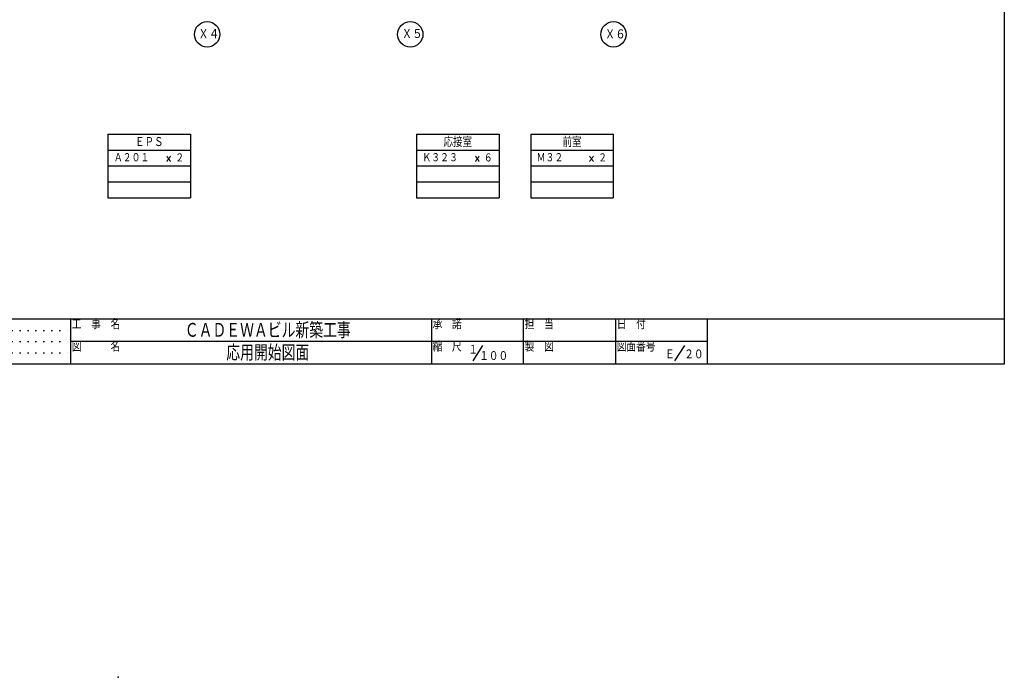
# Model space of a CAD drawing. Header units: inches. Extents: x -27921 to 27921, y -29700 to 19823.
# Tile 4 of 9: x -3099 to 27921, y -29700 to -8966. Entities that reach past the tile are written whole.
import ezdxf
from ezdxf.enums import TextEntityAlignment as Align

# ---------------------------------------------------------------- set-up
doc = ezdxf.new("R2010")
doc.units = ezdxf.units.IN
doc.header["$LTSCALE"] = 1000
doc.header["$MEASUREMENT"] = 0
doc.linetypes.add('DOT', pattern=[0.25, 0, -0.25])
for name, color, linetype in [('SONOTA-000', 7, 'CONTINUOUS'), ('SONOTA-002', 7, 'CONTINUOUS'), ('SONOTA-012', 7, 'CONTINUOUS'), ('SONOTA-017', 7, 'CONTINUOUS')]:
    doc.layers.add(name, color=color, linetype=linetype)
doc.styles.add('txt', font='txt', dxfattribs={"width": 0.8, "bigfont": 'bigfont.shx'})

# ---------------------------------------------------------------- blocks, each defined once
blk = doc.blocks.new('ZGroup63', base_point=(0, -29700))
at = {"layer": 'SONOTA-000', "color": 250, "linetype": 'Continuous'}
blk.add_point((0, -29700), dxfattribs=at)
blk.add_point((0, -29700), dxfattribs=at)
blk.add_point((0, -29700), dxfattribs=at)
blk.add_point((0, -29700), dxfattribs=at)
blk.add_point((0, -29700), dxfattribs=at)
blk.add_point((0, -29700), dxfattribs=at)
blk.add_point((0, -29700), dxfattribs=at)
blk.add_point((0, -29700), dxfattribs=at)
blk.add_point((0, -29700), dxfattribs=at)
blk.add_point((0, -29700), dxfattribs=at)
blk.add_point((0, -29700), dxfattribs=at)
blk.add_point((0, -29700), dxfattribs=at)
blk.add_point((0, -29700), dxfattribs=at)
blk.add_point((0, -29700), dxfattribs=at)
blk.add_point((0, -29700), dxfattribs=at)
blk.add_point((0, -29700), dxfattribs=at)
blk.add_point((0, -29700), dxfattribs=at)
blk.add_point((0, -29700), dxfattribs=at)
blk.add_point((0, -29700), dxfattribs=at)
blk.add_point((0, -29700), dxfattribs=at)
blk.add_point((0, -29700), dxfattribs=at)
blk.add_point((0, -29700), dxfattribs=at)
blk.add_point((0, -29700), dxfattribs=at)

msp = doc.modelspace()

# ---------------------------------------------------------------- linework, layer by layer
at = {"layer": 'SONOTA-002', "color": 7, "linetype": 'Continuous'}
for p, q in [((-317, -12579), (2283, -12579)), ((-317, -12579), (-317, -14579)), ((2283, -12579), (2283, -14579)), ((9403, -12579), (12003, -12579)), ((9403, -12579), (9403, -14579)), ((12003, -12579), (12003, -14579)), ((13003, -12579), (15603, -12579)), ((13003, -12579), (13003, -14579)), ((15603, -12579), (15603, -14579)), ((-317, -13079), (2283, -13079)), ((9403, -13079), (12003, -13079)), ((13003, -13079), (15603, -13079)), ((-317, -13579), (2283, -13579)), ((9403, -13579), (12003, -13579)), ((13003, -13579), (15603, -13579)), ((-317, -14079), (2283, -14079)), ((9403, -14079), (12003, -14079)), ((13003, -14079), (15603, -14079)), ((-317, -14579), (2283, -14579)), ((9403, -14579), (12003, -14579)), ((13003, -14579), (15603, -14579))]:
    msp.add_line(p, q, dxfattribs=at)
at = {"layer": 'SONOTA-012', "color": 7, "linetype": 'Continuous'}
for centre in [(2807, -9428), (9207, -9428), (15607, -9428)]:
    msp.add_circle(centre, 400, dxfattribs=at)
at = {"layer": 'SONOTA-017', "color": 7, "linetype": 'Continuous'}
for p, q in [((27921, 19823), (27921, -19823)), ((27921, -18409), (-27921, -18409)), ((-1497, -18409), (-1497, -19823)), ((9872, -18409), (9872, -19823)), ((12772, -19823), (12772, -18409)), ((15672, -18409), (15672, -19823)), ((18572, -19823), (18572, -18409)), ((18572, -19116), (-1497, -19116)), ((11183, -19724), (11493, -19240)), ((17542, -19724), (17852, -19240)), ((27921, -19823), (-27921, -19823))]:
    msp.add_line(p, q, dxfattribs=at)
at = {"layer": 'SONOTA-017', "color": 5, "linetype": 'DOT'}
for p, q in [((-11840, -18763), (-1497, -18763)), ((-11840, -19116), (-1497, -19116)), ((-11840, -19470), (-1497, -19470))]:
    msp.add_line(p, q, dxfattribs=at)

# ---------------------------------------------------------------- block references
at = {"layer": 'SONOTA-000', "linetype": 'Continuous'}
msp.add_blockref('ZGroup63', (0, -29700), dxfattribs=at)

# ---------------------------------------------------------------- texts
at = {"layer": 'SONOTA-002', "color": 7, "style": 'txt', "width": 0.8}
for s, height, p in [('ＥＰＳ', 300, (983, -12829)), ('応接室', 300, (10703, -12829)), ('前室', 300, (14303, -12829)), ('\u3000×', 250, (1457, -13335)), ('\u3000×', 250, (11177, -13335)), ('\u3000×', 250, (14777, -13335))]:
    msp.add_text(s, height=height, dxfattribs=at).set_placement(p, align=Align.MIDDLE_CENTER)
for s, p in [('Ａ２０１', (-134, -13329)), ('Ｋ３２３', (9586, -13329)), ('Ｍ３２', (13186, -13329))]:
    msp.add_text(s, height=250, dxfattribs=at).set_placement(p, align=Align.MIDDLE_LEFT)
for s, p in [('２', (2083, -13335)), ('６', (11803, -13335)), ('２', (15403, -13335))]:
    msp.add_text(s, height=250, dxfattribs=at).set_placement(p, align=Align.MIDDLE_RIGHT)
at = {"layer": 'SONOTA-012', "color": 7, "style": 'txt'}
for s, p in [('Ｘ４', (2527, -9428)), ('Ｘ５', (8936, -9422)), ('Ｘ６', (15334, -9435))]:
    msp.add_text(s, height=300, dxfattribs=at).set_placement(p, align=Align.MIDDLE_LEFT)
at = {"layer": 'SONOTA-017', "color": 7, "style": 'txt', "width": 0.8}
for s, height, p in [('工\u3000事\u3000名', 282.8, (-1459, -18579)), ('承\u3000諾', 282.8, (9910, -18579)), ('担\u3000当', 282.8, (12810, -18579)), ('日\u3000付', 282.8, (15710, -18579)), ('図\u3000\u3000\u3000名', 282.8, (-1459, -19286)), ('縮\u3000尺', 282.8, (9910, -19286)), ('製\u3000図', 282.8, (12810, -19286)), ('図面番号', 282.8, (15710, -19286)), ('１', 283, (11036, -19383)), ('１００', 282.8, (11375, -19581)), ('Ｅ', 283, (17235, -19529)), ('２０', 282.8, (17835, -19529))]:
    msp.add_text(s, height=height, dxfattribs=at).set_placement(p, align=Align.MIDDLE_LEFT)
for s, height, p in [('ＣＡＤＥＷＡビル新築工事', 494.95, (4717, -18763)), ('応用開始図面', 494.9, (4717, -19470))]:
    msp.add_text(s, height=height, dxfattribs=at).set_placement(p, align=Align.MIDDLE_CENTER)

doc.saveas('drawing.dxf')
